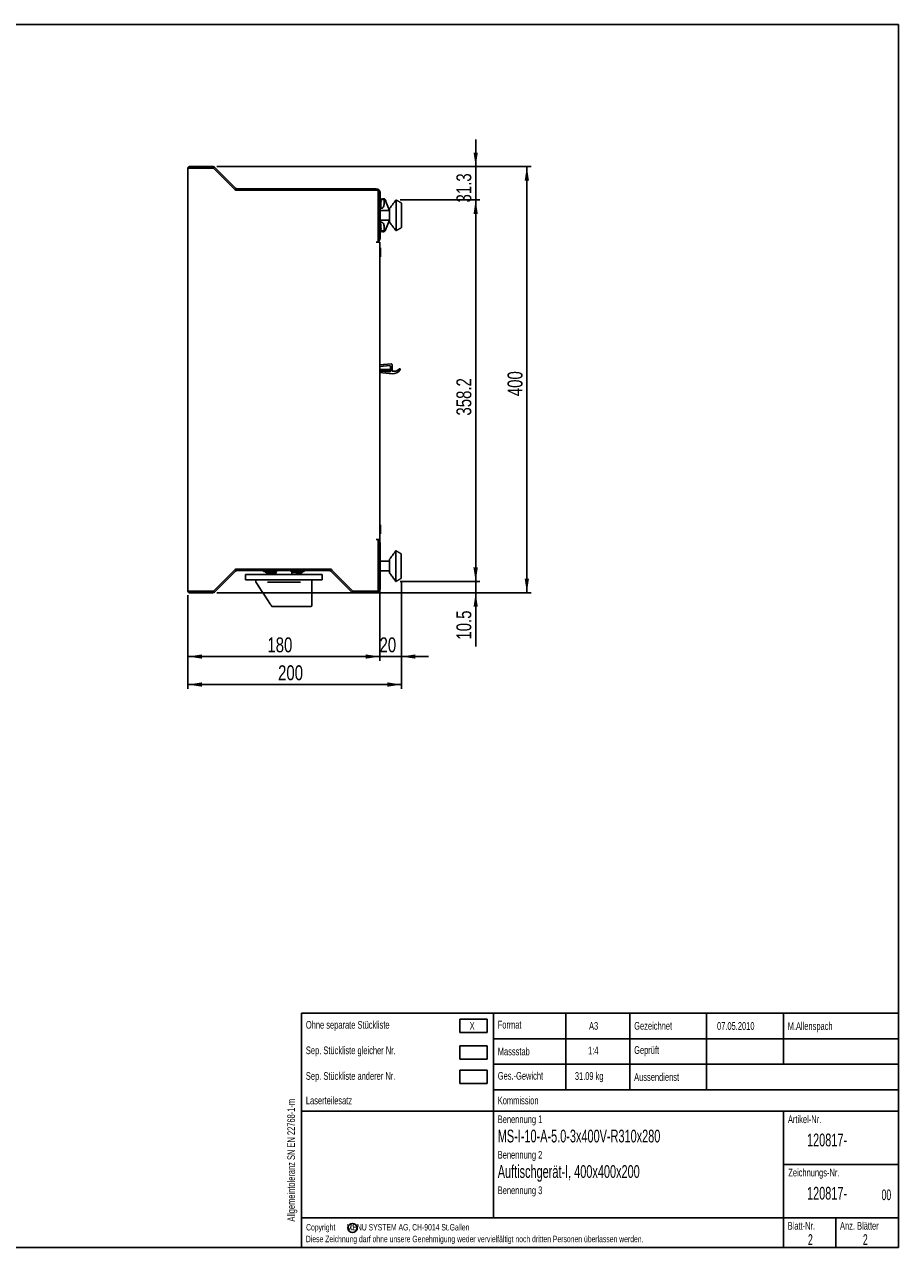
# Model space of a CAD drawing. Extents: x 19 to 1659, y 20 to 1168.
# Tile 2 of 2: x 839 to 1659, y 20 to 1168. Entities that reach past the tile are written whole.
import ezdxf

# ---------------------------------------------------------------- set-up
doc = ezdxf.new("R2010")
doc.units = 0
doc.layers.get('0').update_dxf_attribs({"linetype": 'CONTINUOUS'})
doc.layers.add('SLD-0', color=179, linetype='CONTINUOUS')
doc.styles.add('SLDTEXTSTYLE0', font='TXT', dxfattribs={"width": 0.605})
doc.styles.add('SLDTEXTSTYLE1', font='TXT', dxfattribs={"width": 0.638186})
doc.styles.add('SLDTEXTSTYLE2', font='TXT', dxfattribs={"width": 0.75})
doc.dimstyles.new('SLDDIMSTYLE0', dxfattribs={"dimtxt": 14, "dimasz": 13.208, "dimexe": 0, "dimexo": 0.0625, "dimgap": 3.5, "dimtad": 1, "dimdec": 1, "dimrnd": 1e-09, "dimzin": 12, "dimtxsty": 'SLDTEXTSTYLE2', "dimsah": 1, "dimcen": 0.09, "dimazin": 3, "dimtfac": 1, "dimtdec": 1, "dimtofl": 0, "dimtmove": 0, "dimatfit": 3, "dimtolj": 1, "dimtzin": 12})
doc.dimstyles.new('SLDDIMSTYLE1', dxfattribs={"dimtxt": 14, "dimasz": 13.208, "dimexe": 0, "dimexo": 0.0625, "dimgap": 3.5, "dimtad": 1, "dimdec": 1, "dimrnd": 1e-09, "dimzin": 12, "dimtxsty": 'SLDTEXTSTYLE2', "dimsah": 1, "dimcen": 0.09, "dimazin": 3, "dimtfac": 1, "dimtdec": 1, "dimtofl": 0, "dimtmove": 0, "dimatfit": 3, "dimtolj": 1, "dimtzin": 12})
doc.dimstyles.new('SLDDIMSTYLE2', dxfattribs={"dimtxt": 14, "dimasz": 13.208, "dimexe": 0, "dimexo": 0.0625, "dimgap": 3.5, "dimtad": 1, "dimdec": 0, "dimrnd": 1e-09, "dimzin": 12, "dimtxsty": 'SLDTEXTSTYLE2', "dimsah": 1, "dimcen": 0.09, "dimazin": 3, "dimtfac": 1, "dimtdec": 0, "dimtofl": 0, "dimtmove": 0, "dimatfit": 3, "dimtolj": 1, "dimtzin": 12})
doc.dimstyles.new('SLDDIMSTYLE3', dxfattribs={"dimtxt": 14, "dimasz": 13.208, "dimexe": 0, "dimexo": 0.0625, "dimgap": 3.5, "dimtad": 1, "dimdec": 0, "dimrnd": 1e-09, "dimzin": 12, "dimtxsty": 'SLDTEXTSTYLE2', "dimsah": 1, "dimcen": 0.09, "dimazin": 3, "dimtfac": 1, "dimtdec": 0, "dimtofl": 0, "dimtmove": 0, "dimatfit": 3, "dimtolj": 1, "dimtzin": 12})

# ---------------------------------------------------------------- blocks, each defined once
blk = doc.blocks.new('*D7')
at = {"layer": 'SLD-0'}
for p, q in [((1262.5, 1034.6), (1262.5, 1060)), ((1019.7, 1034.6), (1266.5, 1034.6)), ((1262.5, 1034.6), (1262.5, 1003.3)), ((1191.8, 1003.3), (1266.5, 1003.3)), ((1262.5, 1003.3), (1262.5, 977.9))]:
    blk.add_line(p, q, dxfattribs=at)
for points in [[(1262.5, 1034.6), (1264.5, 1047.8), (1260.5, 1047.8)], [(1262.5, 1003.3), (1260.5, 990.1), (1264.5, 990.1)]]:
    blk.add_solid(points, dxfattribs=at)
at = {"layer": 'SLD-0', "insert": (1244.4, 1000.9), "char_height": 14, "attachment_point": 1, "rotation": 90, "style": 'SLDTEXTSTYLE2'}
blk.add_mtext('31.3', dxfattribs=at)
blk = doc.blocks.new('*D8')
at = {"layer": 'SLD-0'}
for p, q in [((1191.8, 1003.3), (1266.5, 1003.3)), ((1262.5, 1003.3), (1262.5, 645.1)), ((1191.8, 645.1), (1266.5, 645.1))]:
    blk.add_line(p, q, dxfattribs=at)
for points in [[(1262.5, 1003.3), (1260.5, 990.1), (1264.5, 990.1)], [(1262.5, 645.1), (1264.5, 658.3), (1260.4, 658.3)]]:
    blk.add_solid(points, dxfattribs=at)
at = {"layer": 'SLD-0', "insert": (1244.4, 800.9), "char_height": 14, "attachment_point": 1, "rotation": 89.9966, "style": 'SLDTEXTSTYLE2'}
blk.add_mtext('358.2', dxfattribs=at)
blk = doc.blocks.new('*D9')
at = {"layer": 'SLD-0'}
for p, q in [((1262.5, 645.1), (1262.5, 670.5)), ((1191.8, 645.1), (1266.5, 645.1)), ((1262.5, 645.1), (1262.5, 634.6)), ((1019.7, 634.6), (1266.5, 634.6)), ((1262.5, 634.6), (1262.5, 584.3))]:
    blk.add_line(p, q, dxfattribs=at)
for points in [[(1262.5, 645.1), (1264.5, 658.3), (1260.5, 658.3)], [(1262.5, 634.6), (1260.5, 621.4), (1264.5, 621.4)]]:
    blk.add_solid(points, dxfattribs=at)
at = {"layer": 'SLD-0', "insert": (1244.4, 590.6), "char_height": 14, "attachment_point": 1, "rotation": 90, "style": 'SLDTEXTSTYLE2'}
blk.add_mtext('10.5', dxfattribs=at)
blk = doc.blocks.new('*D10')
at = {"layer": 'SLD-0'}
for p, q in [((1019.7, 1034.6), (1314.5, 1034.6)), ((1310.5, 634.6), (1310.5, 1034.6)), ((1019.7, 634.6), (1314.5, 634.6))]:
    blk.add_line(p, q, dxfattribs=at)
for points in [[(1310.5, 1034.6), (1308.5, 1021.4), (1312.5, 1021.4)], [(1310.5, 634.6), (1312.5, 647.8), (1308.5, 647.8)]]:
    blk.add_solid(points, dxfattribs=at)
at = {"layer": 'SLD-0', "insert": (1292.4, 819.1), "char_height": 14, "attachment_point": 1, "rotation": 90, "style": 'SLDTEXTSTYLE2'}
blk.add_mtext('400', dxfattribs=at)
blk = doc.blocks.new('*D11')
at = {"layer": 'SLD-0'}
for p, q in [((1172.6, 680.7), (1172.6, 570.7)), ((1192.8, 644.1), (1192.8, 570.7)), ((1172.6, 574.7), (1147.2, 574.7)), ((1192.8, 574.7), (1172.6, 574.7)), ((1192.8, 574.7), (1218.2, 574.7))]:
    blk.add_line(p, q, dxfattribs=at)
for points in [[(1172.6, 574.7), (1159.4, 576.7), (1159.4, 572.7)], [(1192.8, 574.7), (1206, 572.7), (1206, 576.7)]]:
    blk.add_solid(points, dxfattribs=at)
at = {"layer": 'SLD-0', "insert": (1172.3, 592.7), "char_height": 14, "attachment_point": 1, "style": 'SLDTEXTSTYLE2'}
blk.add_mtext('20', dxfattribs=at)
blk = doc.blocks.new('*D12')
at = {"layer": 'SLD-0'}
for p, q in [((1172.6, 680.7), (1172.6, 570.7)), ((992.6, 632.2), (992.6, 570.7)), ((1172.6, 574.7), (992.6, 574.7))]:
    blk.add_line(p, q, dxfattribs=at)
for points in [[(992.6, 574.7), (1005.8, 572.7), (1005.8, 576.7)], [(1172.6, 574.7), (1159.4, 576.7), (1159.4, 572.7)]]:
    blk.add_solid(points, dxfattribs=at)
at = {"layer": 'SLD-0', "insert": (1067.1, 592.7), "char_height": 14, "attachment_point": 1, "style": 'SLDTEXTSTYLE2'}
blk.add_mtext('180', dxfattribs=at)
blk = doc.blocks.new('*D13')
at = {"layer": 'SLD-0'}
for p, q in [((1192.8, 644.1), (1192.8, 544.4)), ((992.6, 632.2), (992.6, 544.4)), ((992.6, 548.4), (1192.8, 548.4))]:
    blk.add_line(p, q, dxfattribs=at)
for points in [[(992.6, 548.4), (1005.8, 546.4), (1005.8, 550.5)], [(1192.8, 548.4), (1179.5, 550.5), (1179.5, 546.4)]]:
    blk.add_solid(points, dxfattribs=at)
at = {"layer": 'SLD-0', "insert": (1077.1, 566.5), "char_height": 14, "attachment_point": 1, "style": 'SLDTEXTSTYLE2'}
blk.add_mtext('200', dxfattribs=at)

msp = doc.modelspace()

# ---------------------------------------------------------------- linework, layer by layer
at = {"color": 7, "linetype": 'CONTINUOUS'}
for p, q in [((1659.2, 1168), (19.2, 1168)), ((1659.2, 20), (1659.2, 1168)), ((994.1, 1034.61), (1015.65, 1034.61)), ((1037.29, 1014.42), (1018.13, 1033.58)), ((992.55, 1033.04), (994.1, 1033.04)), ((993.46, 1033.04), (994.05, 1033.06)), ((994.1, 1033.11), (1012.6, 1033.11)), ((994.1, 1033.04), (1012.6, 1033.04)), ((1012.6, 1033.11), (1012.6, 1033.04)), ((1016.48, 1033.11), (1012.6, 1033.11)), ((1037.25, 1012.33), (1016.48, 1033.11)), ((1171.1, 1012.33), (1037.25, 1012.33)), ((1038.7, 1013.83), (1169.28, 1013.83)), ((1171.1, 963.73), (1171.1, 1012.33)), ((1171.28, 1010.33), (1171.28, 967.33)), ((1172.78, 1010.33), (1172.78, 967.33)), ((1171.1, 1006.76), (1171.28, 1006.76)), ((1172.98, 1005.03), (1172.98, 996.63)), ((1173.48, 1005.03), (1173.48, 996.63)), ((1176.58, 1003.63), (1173.48, 1003.63)), ((1176.58, 1003.63), (1177.98, 1002.49)), ((1176.58, 999.53), (1176.58, 1003.63)), ((1177.98, 1002.49), (1181.7, 993.38)), ((1187.78, 974.33), (1187.78, 1003.33)), ((1192.78, 977.33), (1192.78, 1000.33)), ((1174.46, 995.52), (1172.78, 995.52)), ((1181.78, 982.33), (1181.78, 995.33)), ((1174.46, 982.3), (1172.78, 982.3)), ((1172.98, 981.03), (1172.98, 972.63)), ((1173.48, 981.03), (1173.48, 972.63)), ((1176.58, 974.19), (1176.58, 978.29)), ((1181.64, 984.29), (1177.98, 975.33)), ((1171.28, 970.9), (1171.1, 970.9)), ((1173.48, 974.19), (1176.58, 974.19)), ((1177.98, 975.33), (1176.58, 974.19)), ((1171.1, 963.73), (1169.1, 963.73)), ((1171.1, 963.73), (1172.6, 963.73)), ((1172.6, 963.73), (1172.6, 684.71)), ((1172.78, 958.42), (1172.78, 950.02)), ((1173.28, 958.42), (1173.28, 950.02)), ((1183.31, 849.4), (1172.6, 848.46)), ((1172.6, 846.96), (1181.81, 847.76)), ((1182.58, 844.22), (1172.6, 844.22)), ((1182.58, 842.72), (1172.6, 842.72)), ((1181.81, 841.87), (1172.6, 842.67)), ((1172.6, 841.17), (1184.08, 840.16)), ((1182.58, 847.06), (1182.58, 842.56)), ((1182.58, 842.72), (1182.58, 844.22)), ((1184.08, 842.7), (1184.08, 848.7)), ((1172.78, 698.42), (1172.78, 690.02)), ((1173.28, 698.42), (1173.28, 690.02)), ((1169.1, 684.71), (1171.1, 684.71)), ((1171.1, 636.18), (1171.1, 684.71)), ((1172.6, 684.71), (1171.1, 684.71)), ((1171.25, 681.11), (1171.25, 638.11)), ((1172.58, 682.21), (1172.58, 684.71)), ((1172.75, 681.11), (1172.75, 638.11)), ((1171.25, 673.22), (1171.1, 673.22)), ((1181.75, 653.11), (1181.75, 666.11)), ((1187.75, 645.11), (1187.75, 674.11)), ((1192.75, 648.11), (1192.75, 671.11)), ((1016.48, 636.11), (1037.25, 656.88)), ((1018.13, 635.63), (1037.29, 654.8)), ((1037.25, 656.88), (1126.6, 656.88)), ((1125.15, 655.38), (1038.7, 655.38)), ((1063.6, 654.68), (1073.6, 654.68)), ((1072.1, 654.48), (1075.43, 654.48)), ((1089.77, 654.48), (1093.1, 654.48)), ((1091.6, 654.68), (1101.6, 654.68)), ((1100.1, 654.48), (1100.25, 654.48)), ((1100.25, 654.48), (1100.1, 654.38)), ((1100.25, 654.68), (1100.25, 654.48)), ((1126.57, 654.8), (1145.73, 635.63)), ((1126.6, 656.88), (1147.3, 636.18)), ((1118.6, 651.68), (1046.6, 651.68)), ((1118.6, 646.78), (1046.6, 646.78)), ((1056.34, 644.62), (1056.34, 646.78)), ((1098.1, 644.68), (1067.11, 644.68)), ((1068.09, 653.08), (1068.09, 653.06)), ((1069.12, 653.06), (1069.12, 653.08)), ((1072.25, 653.38), (1071.1, 653.38)), ((1075.1, 653.48), (1071.33, 653.48)), ((1072.25, 653.38), (1072.25, 653.48)), ((1074.02, 653.38), (1072.25, 653.38)), ((1074.02, 653.38), (1074.02, 653.48)), ((1090.1, 651.88), (1075.1, 651.88)), ((1093.87, 653.48), (1090.1, 653.48)), ((1096.09, 653.08), (1096.09, 653.06)), ((1097.12, 653.06), (1097.12, 653.08)), ((1171.25, 651.32), (1171.1, 651.32)), ((1171.1, 651.22), (1171.25, 651.22)), ((1171.1, 650.22), (1171.25, 650.22)), ((994.1, 636.18), (992.55, 636.18)), ((993.46, 636.18), (994.05, 636.16)), ((994.1, 636.18), (1012.6, 636.18)), ((994.1, 636.11), (1012.6, 636.11)), ((1015.65, 634.61), (994.1, 634.61)), ((1012.6, 636.18), (1012.6, 636.11)), ((1012.6, 636.11), (1016.48, 636.11)), ((1068.4, 626.13), (1063.18, 634.13)), ((1147.3, 636.18), (1171.1, 636.18)), ((1148.2, 636.11), (1169.25, 636.11)), ((1148.2, 634.61), (1169.25, 634.61)), ((1107.4, 621.68), (1071.84, 621.68)), ((1107.9, 621.68), (1107.4, 621.68)), ((19.2, 20), (1659.2, 20))]:
    msp.add_line(p, q, dxfattribs=at)
at = {"color": 7, "linetype": 'CONTINUOUS', "flags": 128}
for points in [[(1005.28, 1033.11), (1004.59, 1033.04), (1004.58, 1033.04)], [(1174.44, 1003.63), (1174.47, 1003.67), (1175.04, 1004.21), (1175.72, 1004.4), (1176.39, 1004.21), (1176.97, 1003.67), (1177.29, 1003.06)], [(1058.83, 640.8), (1057.86, 642.29), (1057.12, 643.43), (1056.61, 644.21), (1056.34, 644.62)], [(1004.58, 636.18), (1004.59, 636.17), (1005.28, 636.11)], [(1063.18, 634.13), (1061.63, 636.5), (1060.16, 638.76), (1058.83, 640.8)], [(1169.25, 636.11), (1169.64, 636.15), (1169.78, 636.18)], [(1071.01, 622.13), (1070.96, 622.21), (1070.81, 622.44), (1070.57, 622.81), (1070.24, 623.31), (1069.85, 623.91), (1069.4, 624.6), (1068.91, 625.35), (1068.4, 626.13)]]:
    msp.add_lwpolyline(points, dxfattribs=at)
at = {"color": 7, "linetype": 'CONTINUOUS'}
for centre, radius, start, end in [((994.1, 1033.06), 1.55, 90, 181.84857), ((1015.65, 1031.11), 3.5, 45, 90), ((994.1, 1033.06), 0.05, 90, 181.84857), ((994.1, 1033.06), 0.05, 181.84857, 204.4698), ((1038.7, 1015.83), 3.5, 225, 270), ((1038.7, 1015.83), 2, 225, 270), ((1169.28, 1010.33), 3.5, 0, 90), ((1169.28, 1010.33), 2, 0, 24.06714), ((1172.55, 1001.9), 1.22, 319.25944, 40.74056), ((1176.07, 1003.13), 1.27, 73.80575, 89.93201), ((1171.08, 996.54), 0.2, 0, 82.491), ((1171.08, 981.13), 0.2, 277.509, 0), ((1172.55, 975.9), 1.22, 319.25783, 40.74217), ((1169.28, 967.33), 2, 335.93286, 0), ((1169.28, 967.33), 3.5, 301.44993, 0), ((1175.85, 975.07), 1.67, 211.91118, 265.37483), ((1175.51, 975.23), 1.84, 276.36444, 345.33021), ((1176.07, 974.68), 1.27, 270.05979, 286.19771), ((1181.88, 847.06), 0.7, 0, 95), ((1181.88, 842.56), 0.7, 265, 0), ((1183.38, 848.7), 0.7, 0, 95), ((1185.91, 849), 6.57, 253.74599, 319.54628), ((1184.77, 848.13), 8, 265, 330.32503), ((1191.29, 844.42), 0.5, 330.32503, 139.54628), ((1169.25, 681.11), 3.5, 0, 58.14005), ((1169.25, 681.11), 2, 0, 22.52262), ((1171.05, 667.31), 0.2, 0, 76.27372), ((1038.7, 653.38), 3.5, 90, 135), ((1038.7, 653.38), 2, 90, 135), ((1064.9, 654.48), 0.2, 0, 90), ((1072.3, 654.48), 0.2, 90, 180), ((1077.1, 653.38), 2, 90, 180), ((1088.1, 653.38), 2, 0, 90), ((1092.9, 654.48), 0.2, 0, 90), ((1100.3, 654.48), 0.2, 90, 180), ((1125.15, 653.38), 3.5, 45, 90), ((1125.15, 653.38), 2, 45, 90), ((1065.46, 654.1), 0.36, 180, 239.24283), ((1068.6, 659.38), 6.5, 239.24283, 258.14783), ((1066.88, 654.77), 1.57, 269.72681, 270.27319), ((1068.43, 658.11), 5.22, 254.71447, 255.52544), ((1068.95, 658.14), 5.24, 254.71648, 255.52342), ((1068.6, 659.49), 6.29, 269.86343, 270.13657), ((1068.27, 658.09), 5.2, 284.47144, 285.28568), ((1068.6, 659.38), 6.5, 281.79267, 300.75717), ((1068.77, 658.14), 5.24, 284.47658, 285.28352), ((1070.33, 654.77), 1.57, 269.72689, 270.27311), ((1071.74, 654.1), 0.36, 300.75717, 0), ((1093.46, 654.1), 0.36, 180, 239.24283), ((1096.6, 659.38), 6.5, 239.24283, 258.14783), ((1094.88, 654.77), 1.57, 269.72689, 270.27311), ((1096.43, 658.14), 5.24, 254.71648, 255.52342), ((1096.94, 658.09), 5.2, 254.71432, 255.52856), ((1096.6, 659.49), 6.29, 269.86343, 270.13657), ((1096.26, 658.14), 5.24, 284.47658, 285.28352), ((1096.6, 659.38), 6.5, 281.79267, 300.75717), ((1096.78, 658.11), 5.22, 284.47456, 285.28553), ((1098.33, 654.77), 1.57, 269.7267, 270.2733), ((1099.74, 654.1), 0.36, 300.75717, 0), ((1171.05, 651.9), 0.2, 283.72628, 360), ((994.1, 636.16), 1.55, 178.15143, 270), ((994.1, 636.16), 0.05, 155.5302, 178.15143), ((994.1, 636.16), 0.05, 178.15143, 270), ((1015.65, 638.11), 3.5, 270, 315), ((1148.2, 638.11), 3.5, 225, 270), ((1148.2, 638.11), 2, 254.71895, 270), ((1169.25, 638.11), 3.5, 270, 360), ((1169.25, 638.11), 2, 337.47738, 0), ((1071.84, 622.68), 1, 213.11134, 270), ((1107.9, 622.68), 1, 270, 0)]:
    msp.add_arc(centre, radius, start, end, dxfattribs=at)
for points in [[(992.55, 1033.04), (992.55, 636.18)], [(1172.98, 1005.03), (1172.78, 1004.83)], [(1173.48, 1005.03), (1172.98, 1005.03)], [(1176.07, 1004.4), (1175.72, 1004.4)], [(1187.78, 1003.33), (1181.78, 995.33)], [(1192.78, 1000.33), (1187.78, 1003.33)], [(1172.78, 996.83), (1172.98, 996.63)], [(1181.78, 993.38), (1172.78, 993.38)], [(1172.98, 996.63), (1173.48, 996.63)], [(1172.78, 984.29), (1181.78, 984.29)], [(1172.98, 981.03), (1172.78, 980.83)], [(1173.48, 981.03), (1172.98, 981.03)], [(1181.78, 982.33), (1187.78, 974.33)], [(1187.78, 974.33), (1192.78, 977.33)], [(1172.78, 972.83), (1172.98, 972.63)], [(1172.98, 972.63), (1173.48, 972.63)], [(1175.72, 973.4), (1176.07, 973.4)], [(1172.78, 958.42), (1172.6, 958.25)], [(1173.28, 958.42), (1172.78, 958.42)], [(1172.6, 950.19), (1172.78, 950.02)], [(1172.78, 950.02), (1173.28, 950.02)], [(1172.78, 698.42), (1172.6, 698.25)], [(1172.6, 690.19), (1172.78, 690.02)], [(1173.28, 698.42), (1172.78, 698.42)], [(1172.78, 690.02), (1173.28, 690.02)], [(1187.75, 674.11), (1181.75, 666.11)], [(1192.75, 671.11), (1187.75, 674.11)], [(1063.6, 655.38), (1063.6, 654.68)], [(1065.1, 654.48), (1065.1, 654.1)], [(1072.1, 654.1), (1072.1, 654.48)], [(1073.6, 654.68), (1073.6, 655.38)], [(1091.6, 655.38), (1091.6, 654.68)], [(1093.1, 654.48), (1093.1, 654.1)], [(1100.1, 654.1), (1100.1, 654.48)], [(1101.6, 654.68), (1101.6, 655.38)], [(1181.75, 664.15), (1172.75, 664.15)], [(1172.75, 655.06), (1181.75, 655.06)], [(1046.6, 651.68), (1046.6, 646.78)], [(1067.27, 653.02), (1067.27, 653.14)], [(1069.93, 653.14), (1069.93, 653.02)], [(1075.1, 653.38), (1075.1, 651.88)], [(1077.6, 651.88), (1077.6, 651.68)], [(1087.6, 651.68), (1087.6, 651.88)], [(1090.1, 651.88), (1090.1, 653.38)], [(1095.27, 653.02), (1095.27, 653.14)], [(1097.93, 653.14), (1097.93, 653.02)], [(1108.9, 622.68), (1108.9, 646.78)], [(1118.6, 646.78), (1118.6, 651.68)], [(1181.75, 653.11), (1187.75, 645.11)], [(1187.75, 645.11), (1192.75, 648.11)], [(1058.83, 640.8), (1058.84, 640.79)]]:
    msp.add_open_spline(points, degree=1, dxfattribs=at)
for points, knots in [([(1174.46, 995.52), (1174.65, 995.56), (1175.02, 995.62), (1175.59, 996.13), (1176.14, 997.04), (1176.52, 998.26), (1176.57, 999.16), (1176.58, 999.53)], [0, 0, 0, 0, 0.1447059, 0.2883836, 0.50969, 0.7970312, 1, 1, 1, 1]), ([(1178.08, 1002.25), (1178.08, 1002.36), (1178.06, 1002.78), (1177.77, 1003.41), (1177.24, 1004.05), (1176.76, 1004.25), (1176.52, 1004.35)], [0, 0, 0, 0, 0.1133401, 0.4316449, 0.7127478, 1, 1, 1, 1]), ([(1176.58, 978.29), (1176.55, 978.8), (1176.48, 979.84), (1175.99, 981.09), (1175.41, 981.88), (1174.9, 982.24), (1174.59, 982.28), (1174.46, 982.3)], [0, 0, 0, 0, 0.2783059, 0.5687603, 0.7569806, 0.9007847, 1, 1, 1, 1]), ([(1176.52, 973.46), (1176.7, 973.53), (1177.1, 973.67), (1177.6, 974.16), (1177.99, 974.84), (1178.08, 975.38), (1178.12, 975.66)], [0, 0, 0, 0, 0.2015193, 0.4559064, 0.7237476, 1, 1, 1, 1]), ([(1067.05, 653.08), (1067, 653.09), (1066.91, 653.12), (1066.82, 653.15), (1066.79, 653.18), (1066.81, 653.19), (1066.85, 653.19), (1066.87, 653.19)], [0, 0, 0, 0, 0.22200209, 0.44408482, 0.66330995, 0.8770219, 1, 1, 1, 1]), ([(1066.88, 653.19), (1066.91, 653.19), (1066.98, 653.19), (1067.12, 653.17), (1067.29, 653.14), (1067.44, 653.11), (1067.53, 653.09), (1067.57, 653.08)], [0, 0, 0, 0, 0.2078843, 0.4156782, 0.625837, 0.8411185, 1, 1, 1, 1]), ([(1067.27, 653.02), (1067.27, 653.02), (1067.26, 653.02), (1067.22, 653.03), (1067.17, 653.05), (1067.13, 653.05), (1067.12, 653.06)], [0, 0, 0, 0, 0.2728974, 0.5844845, 0.9012336, 1, 1, 1, 1]), ([(1067.64, 653.06), (1067.67, 653.05), (1067.73, 653.04), (1067.83, 653.02), (1067.93, 653.02), (1068.01, 653.02), (1068.06, 653.03), (1068.09, 653.05), (1068.09, 653.05), (1068.09, 653.06)], [0, 0, 0, 0, 0.1622538, 0.3246614, 0.4833845, 0.6386609, 0.7935028, 0.950904, 1, 1, 1, 1]), ([(1068.09, 653.08), (1068.09, 653.09), (1068.1, 653.12), (1068.19, 653.15), (1068.33, 653.18), (1068.47, 653.19), (1068.55, 653.19), (1068.59, 653.19)], [0, 0, 0, 0, 0.221991, 0.444079, 0.6633159, 0.8770277, 1, 1, 1, 1]), ([(1068.62, 653.19), (1068.67, 653.19), (1068.78, 653.19), (1068.93, 653.17), (1069.04, 653.14), (1069.11, 653.11), (1069.11, 653.09), (1069.12, 653.08)], [0, 0, 0, 0, 0.2078828, 0.4156778, 0.6258455, 0.84112, 1, 1, 1, 1]), ([(1069.12, 653.06), (1069.12, 653.05), (1069.13, 653.04), (1069.18, 653.02), (1069.25, 653.02), (1069.35, 653.02), (1069.45, 653.03), (1069.52, 653.05), (1069.56, 653.05), (1069.57, 653.06)], [0, 0, 0, 0, 0.16226, 0.3246857, 0.4833957, 0.6386835, 0.7935229, 0.9509245, 1, 1, 1, 1]), ([(1069.64, 653.08), (1069.69, 653.09), (1069.8, 653.12), (1069.97, 653.15), (1070.14, 653.18), (1070.25, 653.19), (1070.3, 653.19), (1070.32, 653.19)], [0, 0, 0, 0, 0.2219964, 0.4440902, 0.6633168, 0.8770269, 1, 1, 1, 1]), ([(1070.08, 653.06), (1070.05, 653.05), (1070, 653.04), (1069.95, 653.02), (1069.93, 653.02), (1069.93, 653.02), (1069.93, 653.02)], [0, 0, 0, 0, 0.32513557, 0.65054315, 0.9686098, 1, 1, 1, 1]), ([(1070.34, 653.19), (1070.36, 653.19), (1070.4, 653.19), (1070.41, 653.17), (1070.36, 653.14), (1070.27, 653.11), (1070.19, 653.09), (1070.15, 653.08)], [0, 0, 0, 0, 0.2078844, 0.4156702, 0.6258474, 0.8411286, 1, 1, 1, 1]), ([(1095.05, 653.08), (1095, 653.09), (1094.91, 653.12), (1094.82, 653.15), (1094.79, 653.18), (1094.81, 653.19), (1094.85, 653.19), (1094.87, 653.19)], [0, 0, 0, 0, 0.2219961, 0.4440846, 0.6633107, 0.8770252, 1, 1, 1, 1]), ([(1094.88, 653.19), (1094.91, 653.19), (1094.98, 653.19), (1095.12, 653.17), (1095.29, 653.14), (1095.44, 653.11), (1095.53, 653.09), (1095.57, 653.08)], [0, 0, 0, 0, 0.2078796, 0.4156747, 0.6258439, 0.8411176, 1, 1, 1, 1]), ([(1095.27, 653.02), (1095.27, 653.02), (1095.26, 653.02), (1095.22, 653.03), (1095.17, 653.05), (1095.13, 653.05), (1095.12, 653.06)], [0, 0, 0, 0, 0.2728929, 0.5844748, 0.9012353, 1, 1, 1, 1]), ([(1095.64, 653.06), (1095.67, 653.05), (1095.73, 653.04), (1095.83, 653.02), (1095.93, 653.02), (1096.01, 653.02), (1096.06, 653.03), (1096.09, 653.05), (1096.09, 653.05), (1096.09, 653.06)], [0, 0, 0, 0, 0.1622445, 0.3246655, 0.4833789, 0.6386568, 0.7935002, 0.950903, 1, 1, 1, 1]), ([(1096.09, 653.08), (1096.09, 653.09), (1096.1, 653.12), (1096.19, 653.15), (1096.33, 653.18), (1096.47, 653.19), (1096.55, 653.19), (1096.59, 653.19)], [0, 0, 0, 0, 0.2219903, 0.4440838, 0.6633146, 0.8770272, 1, 1, 1, 1]), ([(1096.62, 653.19), (1096.67, 653.19), (1096.78, 653.19), (1096.93, 653.17), (1097.04, 653.14), (1097.11, 653.11), (1097.11, 653.09), (1097.12, 653.08)], [0, 0, 0, 0, 0.2078825, 0.4156773, 0.6258448, 0.841119, 1, 1, 1, 1]), ([(1097.12, 653.06), (1097.12, 653.05), (1097.13, 653.04), (1097.18, 653.02), (1097.25, 653.02), (1097.35, 653.02), (1097.45, 653.03), (1097.52, 653.05), (1097.56, 653.05), (1097.57, 653.06)], [0, 0, 0, 0, 0.1622591, 0.3246782, 0.4833874, 0.6386743, 0.7935128, 0.9509248, 1, 1, 1, 1]), ([(1097.64, 653.08), (1097.69, 653.09), (1097.8, 653.12), (1097.97, 653.15), (1098.14, 653.18), (1098.25, 653.19), (1098.3, 653.19), (1098.32, 653.19)], [0, 0, 0, 0, 0.2219951, 0.4440878, 0.6633131, 0.8770221, 1, 1, 1, 1]), ([(1098.08, 653.06), (1098.05, 653.05), (1098, 653.04), (1097.95, 653.02), (1097.93, 653.02), (1097.93, 653.02), (1097.93, 653.02)], [0, 0, 0, 0, 0.3251371, 0.6505462, 0.9686097, 1, 1, 1, 1]), ([(1098.34, 653.19), (1098.36, 653.19), (1098.4, 653.19), (1098.41, 653.17), (1098.36, 653.14), (1098.27, 653.11), (1098.19, 653.09), (1098.15, 653.08)], [0, 0, 0, 0, 0.20788606, 0.41567023, 0.6258485, 0.84112256, 1, 1, 1, 1]), ([(1059.84, 640.5), (1059.84, 640.5), (1059.76, 640.49), (1059.56, 640.49), (1059.27, 640.53), (1059, 640.63), (1058.89, 640.73), (1058.84, 640.79)], [0, 0, 0, 0, 0.0058134, 0.1963812, 0.4732817, 0.7363809, 1, 1, 1, 1])]:
    msp.add_open_spline(points, degree=3, knots=knots, dxfattribs=at)
at = {"layer": 'SLD-0'}
for p, q in [((1659.2, 240), (1099.2, 240)), ((1099.2, 240), (1099.2, 20)), ((1273.2, 234.25), (1247.67, 234.25)), ((1247.67, 234.25), (1247.67, 221.75)), ((1273.2, 221.75), (1273.2, 234.25)), ((1279.2, 240), (1279.2, 48)), ((1347.2, 168), (1347.2, 240)), ((1407.2, 240), (1407.2, 168)), ((1479.2, 240), (1479.2, 168)), ((1551.2, 240), (1551.2, 192)), ((1659.2, 240), (1659.2, 20)), ((1247.67, 221.75), (1273.2, 221.75)), ((1273.2, 209.21), (1247.67, 209.21)), ((1247.67, 209.21), (1247.67, 196.72)), ((1273.2, 196.72), (1273.2, 209.21)), ((1659.2, 216), (1279.2, 216)), ((1247.67, 196.72), (1273.2, 196.72)), ((1273.2, 186.58), (1247.67, 186.58)), ((1247.67, 186.58), (1247.67, 174.08)), ((1273.2, 174.08), (1273.2, 186.58)), ((1659.2, 192), (1279.2, 192)), ((1247.67, 174.08), (1273.2, 174.08)), ((1659.2, 168), (1279.2, 168)), ((1659.2, 148), (1099.2, 148)), ((1551.2, 148), (1551.2, 20)), ((1551.2, 98), (1659.2, 98)), ((1659.2, 48), (1099.2, 48)), ((1600.29, 48), (1600.29, 20)), ((1659.2, 20), (1099.2, 20))]:
    msp.add_line(p, q, dxfattribs=at)
msp.add_circle((1146.92, 38.36), 4.26, dxfattribs=at)

# ---------------------------------------------------------------- texts
at = {"color": 7, "linetype": 'CONTINUOUS', "attachment_point": 1, "style": 'SLDTEXTSTYLE0'}
for s, insert, char_height in [('1:4', (1367.98, 208.54), 7.214), ('31.09 kg', (1355.57, 184.59), 7.214), ('00', (1643.32, 74.49), 10), ('2', (1574.28, 32.5), 10), ('2', (1625.8, 32.5), 10)]:
    msp.add_mtext(s, dxfattribs=dict(at, insert=insert, char_height=char_height))
at = {"layer": 'SLD-0', "attachment_point": 1, "style": 'SLDTEXTSTYLE1'}
for s, insert, char_height in [('Ohne separate Stückliste', (1103.2, 232.65), 7.2136), ('X', (1256.87, 231.66), 7.21), ('Format', (1283.2, 232.79), 7.214), ('A3        ', (1368.84, 231.63), 7.214), ('Gezeichnet', (1411.2, 231.71), 7.214), ('07.05.2010', (1488.92, 231.55), 7.214), ('M.Allenspach', (1555.2, 231.49), 7.2136), ('Sep. Stückliste gleicher Nr.', (1103.2, 208.71), 7.2136), ('Massstab', (1283.2, 207.65), 7.214), ('Geprüft', (1411.15, 208.97), 7.214), ('Sep. Stückliste anderer Nr.', (1103.2, 184.65), 7.2136), ('Ges.-Gewicht', (1283.2, 184.79), 7.2136), ('Aussendienst', (1411.15, 183.65), 7.2136), ('Laserteilesatz', (1103.2, 161.65), 7.2136), ('Kommission', (1283.2, 161.65), 7.214), ('Benennung 1', (1283.2, 143.98), 7.2136), ('Artikel-Nr.', (1555.46, 143.98), 7.2136), ('MS-I-10-A-5.0-3x400V-R310x280', (1283.2, 130.65), 12), ('120817-', (1573.36, 126.97), 12), ('Benennung 2', (1283.2, 110.66), 7.2136), ('Auftischgerät-I, 400x400x200', (1283.2, 97.33), 12), ('Zeichnungs-Nr.', (1555.77, 93.98), 7.2136), ('Benennung 3', (1283.2, 77.34), 7.2136), ('120817-', (1573.36, 76.97), 12), ('Copyright      MENU SYSTEM AG, CH-9014 St.Gallen', (1103.42, 42.03), 5.9944), ('c', (1144.74, 42.19), 5.99), ('Blatt-Nr.', (1555.2, 43.98), 7.214), ('Anz. Blätter', (1604.29, 43.98), 7.2136), ('Diese Zeichnung darf ohne unsere Genehmigung weder vervielfältigt noch dritten Personen überlassen werden.', (1103.2, 31.03), 5.9944)]:
    msp.add_mtext(s, dxfattribs=dict(at, insert=insert, char_height=char_height))
at = {"layer": 'SLD-0', "insert": (1085.77, 44.35), "char_height": 7.2136, "attachment_point": 1, "rotation": 90, "style": 'SLDTEXTSTYLE1'}
msp.add_mtext('Allgemeintoleranz SN EN 22768-1-m', dxfattribs=at)

# ---------------------------------------------------------------- dimensions: what is measured, and where the dimension line sits
at = {"layer": 'SLD-0'}
for base, p1, p2, angle, dimstyle, picture, middle in [((1262.49, 1003.33), (1015.65, 1034.61), (1187.78, 1003.33), 90, 'SLDDIMSTYLE1', '*D7', (1262.49, 1018.97)), ((1310.49, 1034.61), (1015.65, 634.61), (1015.65, 1034.61), 90, 'SLDDIMSTYLE0', '*D10', (1310.49, 834.61)), ((1262.48, 645.1), (1187.78, 1003.33), (1187.75, 645.11), 89.99659, 'SLDDIMSTYLE0', '*D8', (1262.49, 824.22)), ((1262.49, 634.61), (1187.75, 645.11), (1015.65, 634.61), 90, 'SLDDIMSTYLE1', '*D9', (1262.49, 608.71))]:
    dim = msp.add_linear_dim(base=base, p1=p1, p2=p2, angle=angle, dimstyle=dimstyle, dxfattribs=at)
    dim.commit()
    dim.dimension.update_dxf_attribs({"geometry": picture, "text_midpoint": middle, "dimtype": 160})
for base, p1, p2, dimstyle, picture, middle in [((992.55, 574.69), (1172.6, 684.71), (992.55, 636.18), 'SLDDIMSTYLE3', '*D12', (1082.58, 574.69)), ((1172.6, 574.69), (1192.75, 648.11), (1172.6, 684.71), 'SLDDIMSTYLE2', '*D11', (1182.68, 574.69)), ((1192.75, 548.43), (992.55, 636.18), (1192.75, 648.11), 'SLDDIMSTYLE3', '*D13', (1092.65, 548.43))]:
    dim = msp.add_linear_dim(base=base, p1=p1, p2=p2, dimstyle=dimstyle, dxfattribs=at)
    dim.commit()
    dim.dimension.update_dxf_attribs({"geometry": picture, "text_midpoint": middle, "dimtype": 160})

doc.saveas('drawing.dxf')
